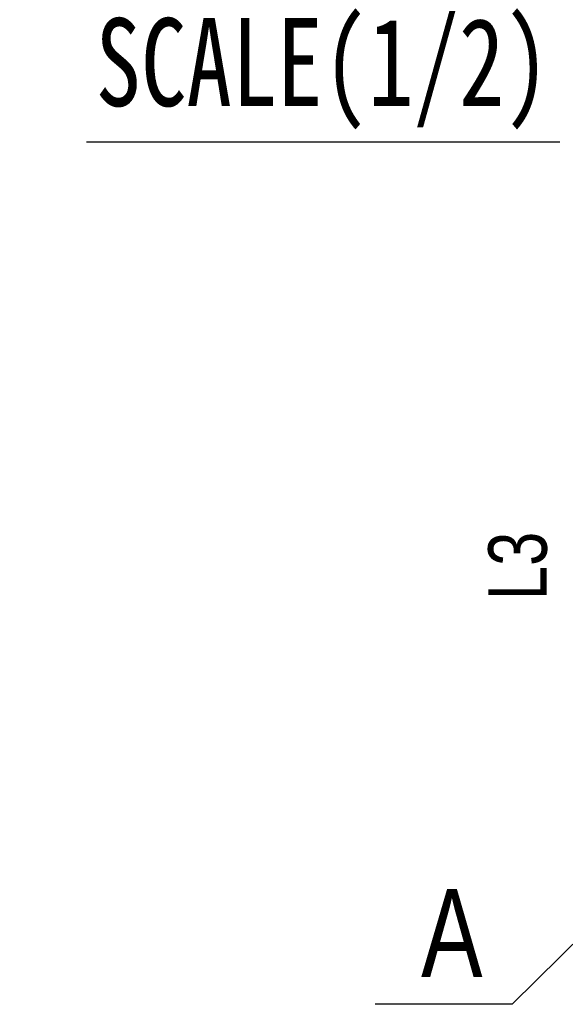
# Model space of a CAD drawing. Extents: x 4 to 2311, y -23 to 1597.
# Tile 4 of 18: x 187 to 280, y 1215 to 1383. Entities that reach past the tile are written whole.
import ezdxf

# ---------------------------------------------------------------- set-up
doc = ezdxf.new("R2010")
doc.units = 0
doc.header["$LTSCALE"] = 7
doc.header["$MEASUREMENT"] = 0
doc.layers.get('0').update_dxf_attribs({"linetype": 'CONTINUOUS'})
doc.layers.add('2', color=4, linetype='CONTINUOUS')
doc.styles.get("Standard").update_dxf_attribs({"font": 'Gulim.ttf', "width": 0.8})

msp = doc.modelspace()

# ---------------------------------------------------------------- linework, layer by layer
at = {"layer": '2'}
msp.add_line((198.125, 1362.541), (278.92, 1362.541), dxfattribs=at)
msp.add_lwpolyline([(303.946, 1248.103), (270.819, 1215.353), (247.38, 1215.353)], dxfattribs=at)

# ---------------------------------------------------------------- texts
at = {"color": 6, "insert": (271.783, 1290.177), "char_height": 10, "attachment_point": 5, "rotation": 90}
msp.add_mtext('L3', dxfattribs=at)
at = {"layer": '2', "char_height": 15}
for s, insert, attachment_point in [('{\\f굴림체|b0|i0|c129|p49;SCALE(1/2)}', (238.447, 1374.138), 5), ('A', (265.727, 1220.04), 9)]:
    msp.add_mtext(s, dxfattribs=dict(at, insert=insert, attachment_point=attachment_point))

doc.saveas('drawing.dxf')
